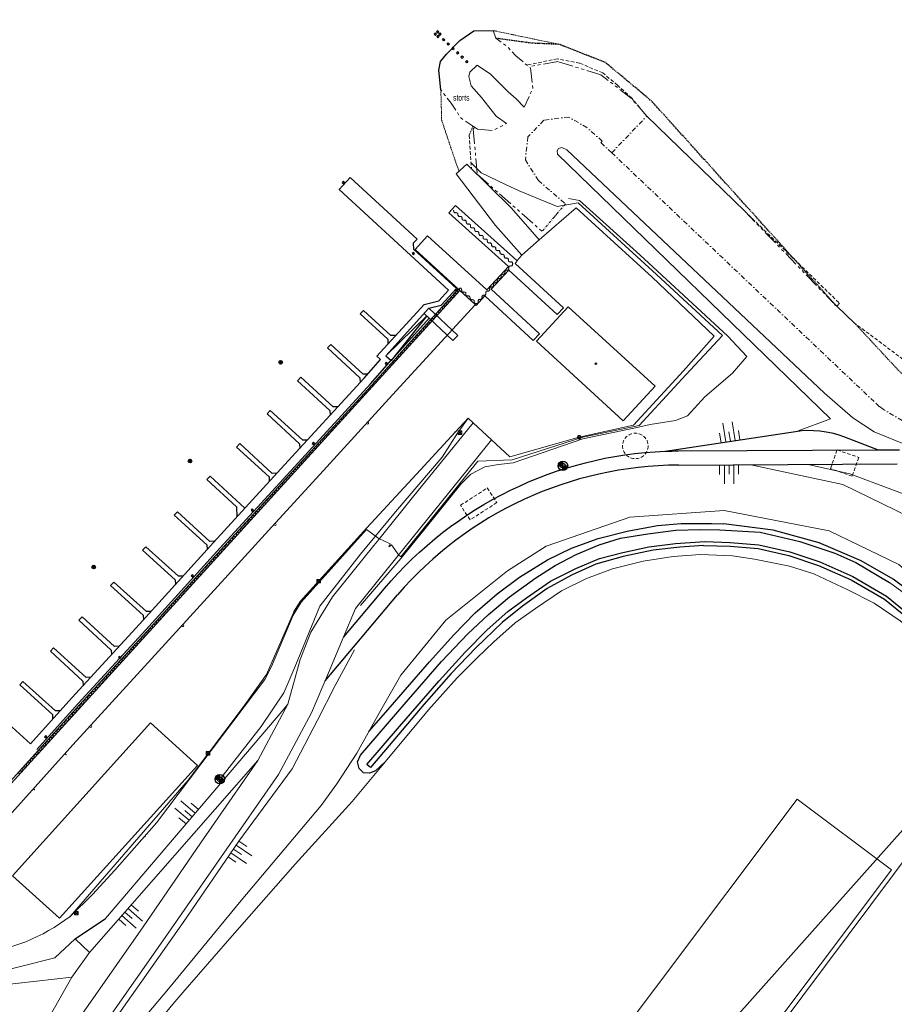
# Model space of a CAD drawing. Header units: metres. Extents: x 63969 to 66809, y 402115 to 403661.
# Tile 13 of 26: x 66405 to 66590, y 402264 to 402473. Entities that reach past the tile are written whole.
import ezdxf
from ezdxf.enums import TextEntityAlignment as Align

# ---------------------------------------------------------------- set-up
doc = ezdxf.new("R2010")
doc.units = ezdxf.units.M
for name, pattern in [('DASHDOT', [1, 0.5, -0.25, 0, -0.25]), ('HIDDEN', [0.375, 0.25, -0.125]), ('PHANTOM2', [1.25, 0.625, -0.125, 0.125, -0.125, 0.125, -0.125])]:
    doc.linetypes.add(name, pattern=pattern)
doc.layers.get('0').update_dxf_attribs({"linetype": 'CONTINUOUS'})
for name, color, linetype in [('0 @ 0.5', 7, 'CONTINUOUS'), ('0 @ 1', 7, 'CONTINUOUS'), ('BS-GLOOIING', 253, 'CONTINUOUS'), ('BS-INSTEEK-SLOOT-KPN', 253, 'CONTINUOUS'), ('BS-MEERPAAL', 253, 'CONTINUOUS'), ('BS-ONDERHOUDSSTROOK', 253, 'CONTINUOUS'), ('BS-OVERIG-KPN', 253, 'CONTINUOUS'), ('BS-SCHEIDINGSLIJN-TALUDBEKL', 253, 'CONTINUOUS'), ('BS-SCHEIDINGSLIJN-TALUDBEKLEDING', 253, 'CONTINUOUS'), ('BS-STEIGER (CONTOUR)', 253, 'CONTINUOUS'), ('BS-STORTSTEENLIJN', 255, 'CONTINUOUS'), ('BS-VLAKAFSLUITING', 253, 'CONTINUOUS'), ('BS-WATERLIJN-KPN', 253, 'CONTINUOUS'), ('BS-ZANDLIJN NVV', 198, 'HIDDEN')]:
    doc.layers.add(name, color=color, linetype=linetype)
for name, color, linetype, lineweight in [('BS-BEBOUWING', 253, 'CONTINUOUS', 0), ('BS-BREEKLIJN', 253, 'CONTINUOUS', 0), ('BS-BUNKER', 253, 'HIDDEN', 0), ('BS-DAMWAND', 253, 'CONTINUOUS', 0), ('BS-DIJKPAAL', 2, 'CONTINUOUS', 25), ('BS-HEK', 253, 'RASTER', 0), ('BS-KANT-KREUKELBERM', 35, 'PHANTOM2', 0), ('BS-KANT-VERHARDING', 253, 'CONTINUOUS', 0), ('BS-KRUINLIJN', 253, 'CONTINUOUS', 0), ('BS-KUNSTWERK-CONTOUR', 253, 'CONTINUOUS', 0), ('BS-LANTAARNPAAL-LICHTMAST', 253, 'CONTINUOUS', 0), ('BS-LANTAARNPAAL-WK', 253, 'CONTINUOUS', 0), ('BS-OVERIGE-LIJNEN', 253, 'CONTINUOUS', 0), ('BS-PERKOENRIJ-MET-BETONBAND', 213, 'DASHDOT', 0), ('BS-RASTER', 253, 'RASTER', 0), ('BS-SYMBOOL-TALUD', 253, 'CONTINUOUS', 0), ('BS-TEENLIJN', 253, 'CONTINUOUS', 0), ('BS-TEENSCHOT-GECONSTRUEERD', 11, 'HIDDEN', 13), ('BS-TUSSENBERM', 253, 'CONTINUOUS', 0), ('BS-VLAGGEMAST', 253, 'CONTINUOUS', 0), ('BS-ZANDLIJN', 2, 'HIDDEN', 20), ('TL-3.5mm Tekst', 3, 'CONTINUOUS', 35)]:
    doc.layers.add(name, color=color, linetype=linetype, lineweight=lineweight)
doc.layers.add('TO-Viewport', color=152, linetype='CONTINUOUS', plot=False)
doc.styles.add('StagCAD', font='StagCAD.ttf')
doc.linetypes.add('RASTER', pattern='A,3,-2,[200,RASTER,S=0.75,R=0,X=0,Y=0],-2,3', length=10)

# ---------------------------------------------------------------- blocks, each defined once
blk = doc.blocks.new('Meerpaal')
at = {"layer": 'BS-MEERPAAL'}
blk.add_lwpolyline([(0, 0), (0.35, 0), (0.35, 0.35), (0, 0.35)], close=True, dxfattribs=at)
blk = doc.blocks.new('9', base_point=(65176.576, 407433.069637))
at = {"layer": 'BS-LANTAARNPAAL-WK'}
blk.add_lwpolyline([(65176.326, 407432.819637), (65176.826, 407432.819637), (65176.826, 407433.319637), (65176.326, 407433.319637)], close=True, dxfattribs=at)
for points in [[(65176.326, 407432.819637), (65176.826, 407433.319637)], [(65176.826, 407432.819637), (65176.326, 407433.319637)]]:
    blk.add_lwpolyline(points, dxfattribs=at)
blk = doc.blocks.new('4meerpalen')
at = {"layer": 'BS-SCHEIDINGSLIJN-TALUDBEKL', "xscale": -1, "rotation": 359.9999999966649}
for p in [(0.35, 1), (0.35, 0.3), (1.05, 1), (1.05, 0.3)]:
    blk.add_blockref('Meerpaal', p, dxfattribs=at)
blk = doc.blocks.new('Meerpalen')
at = {"layer": 'BS-MEERPAAL'}
for p in [(-7.1, -0.17), (-1.7, -0.17), (-0.35, -0.17)]:
    blk.add_blockref('Meerpaal', p, dxfattribs=at)
at = {"layer": 'BS-MEERPAAL', "xscale": -1}
for p, rotation in [((-5.4, -0.17), 359.9999999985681), ((-4.05, -0.17), 359.9999999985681), ((-2.7, -0.17), 359.9999999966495)]:
    blk.add_blockref('Meerpaal', p, dxfattribs=dict(at, rotation=rotation))
at = {"layer": 'BS-MEERPAAL', "rotation": 90.00000000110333}
blk.add_blockref('4meerpalen', (2.35, -0.52), dxfattribs=at)
blk = doc.blocks.new('Larssen 602')
at = {"layer": 'BS-DAMWAND'}
blk.add_lwpolyline([(0.14, -0.31), (0.14, -0.3, -0.685109), (0.14, -0.3), (0.15, -0.31, 0.67911), (0.16, -0.31), (0.16, -0.29, 0.384342), (0.15, -0.28), (0.13, -0.28, -0.179283), (0.12, -0.27), (0, -0.15, -0.187597), (-0.01, -0.12), (-0.01, 0.12, -0.187597), (0, 0.15), (0.12, 0.27, -0.179283), (0.13, 0.28), (0.15, 0.28, 0.384342), (0.16, 0.29), (0.16, 0.31, 0.67911), (0.15, 0.31), (0.14, 0.3, -0.685109), (0.14, 0.3), (0.14, 0.31, -0.414219), (0.15, 0.32), (0.16, 0.32, -0.400407), (0.17, 0.31), (0.17, 0.29, -0.393259), (0.16, 0.28), (0.13, 0.27, 0.179283), (0.12, 0.27), (0.01, 0.14, 0.187597), (0, 0.12), (0, -0.12, 0.187597), (0.01, -0.14), (0.12, -0.27, 0.179283), (0.13, -0.27), (0.16, -0.28, -0.393259), (0.17, -0.29), (0.17, -0.31, -0.400407), (0.16, -0.32), (0.15, -0.32, -0.414219)], format="xyb", close=True, dxfattribs=at)
for points in [[(0.19, 0.3), (0.11, 0.3)], [(0.15, 0.34), (0.15, 0.26)], [(0.19, -0.3), (0.11, -0.3)], [(0.15, -0.34), (0.15, -0.26)]]:
    blk.add_lwpolyline(points, dxfattribs=at)
blk = doc.blocks.new('Larssengesp')
at = {"layer": 'BS-DAMWAND'}
for p, q in [((-0.6, 0.01), (-0.61, 0.01)), ((-0.61, -0.01), (-0.6, 0)), ((-0.58, 0.02), (-0.58, 0)), ((-0.58, -0.01), (-0.57, 0.02)), ((-0.45, 0.15), (-0.57, 0.03)), ((-0.57, 0.03), (-0.44, 0.14)), ((-0.18, 0.16), (-0.42, 0.16)), ((-0.42, 0.15), (-0.18, 0.15)), ((-0.16, 0.14), (-0.03, 0.03)), ((-0.03, 0.03), (-0.15, 0.15)), ((-0.03, 0.02), (-0.02, -0.01)), ((-0.02, 0), (-0.02, 0.02)), ((0.01, 0.01), (0, 0.01)), ((0, 0), (0.01, -0.01)), ((-0.62, 0), (-0.62, -0.01)), ((-0.59, -0.01), (-0.61, -0.01)), ((-0.61, -0.02), (-0.59, -0.02)), ((0.01, -0.01), (-0.01, -0.01)), ((-0.01, -0.02), (0.01, -0.02)), ((0.02, -0.01), (0.02, 0))]:
    blk.add_line(p, q, dxfattribs=at)
for points in [[(-1.24, 0), (-1.16, 0)], [(-1.2, 0.04), (-1.2, -0.04)], [(-0.56, 0), (-0.64, 0)], [(-0.64, 0), (-0.56, 0)], [(-0.6, 0.04), (-0.6, -0.04)], [(-0.6, -0.04), (-0.6, 0.04)], [(0.04, 0), (-0.04, 0)], [(0, -0.04), (0, 0.04)]]:
    blk.add_lwpolyline(points, dxfattribs=at)
blk.add_lwpolyline([(-0.59, -0.01), (-0.6, -0.01, -0.685109), (-0.6, 0), (-0.59, 0.01, 0.67911), (-0.59, 0.01), (-0.61, 0.01, 0.384342), (-0.62, 0), (-0.62, -0.02, -0.179283), (-0.63, -0.03), (-0.75, -0.15, -0.187597), (-0.78, -0.15), (-1.02, -0.15, -0.187597), (-1.05, -0.15), (-1.17, -0.03, -0.179283), (-1.18, -0.02), (-1.18, 0, 0.384342), (-1.19, 0.01), (-1.21, 0.01, 0.67911), (-1.21, 0.01), (-1.2, 0, -0.685109), (-1.2, -0.01), (-1.21, -0.01, -0.414219), (-1.22, 0), (-1.22, 0.01, -0.400407), (-1.21, 0.02), (-1.19, 0.02, -0.393259), (-1.18, 0.01), (-1.17, -0.02, 0.179283), (-1.17, -0.03), (-1.04, -0.14, 0.187597), (-1.02, -0.15), (-0.78, -0.15, 0.187597), (-0.76, -0.14), (-0.63, -0.03, 0.179283), (-0.63, -0.02), (-0.62, 0.01, -0.393259), (-0.61, 0.02), (-0.59, 0.02, -0.400407), (-0.58, 0.01), (-0.58, 0, -0.414219)], format="xyb", close=True, dxfattribs=at)
for centre, radius, start, end in [((-0.61, 0), 0.01, 89.9989, 180), ((-0.6, 0.01), 0.0025, 312.3386, 90.0002), ((-0.56, 0.01), 0.025, 132.5, 173.1567), ((-0.56, 0.01), 0.015, 132.5, 173.1567), ((-0.42, 0.12), 0.036, 90, 132.5), ((-0.42, 0.12), 0.03, 90, 132.5), ((-0.18, 0.12), 0.036, 47.5, 90), ((-0.18, 0.12), 0.03, 47.5, 90), ((-0.04, 0.01), 0.025, 6.8433, 47.5), ((-0.04, 0.01), 0.015, 6.8433, 47.5), ((0, 0.01), 0.0025, 89.9998, 227.6614), ((0.01, 0), 0.01, 0, 90.0011), ((-0.61, -0.01), 0.01, 180, 267.286), ((-0.61, -0.01), 0.0025, 132.3379, 269.0612), ((-0.59, 0), 0.008, 269.0612, 353.1567), ((-0.59, -0.01), 0.01, 267.286, 353.1567), ((-0.01, 0), 0.008, 186.8433, 270.9388), ((-0.01, -0.01), 0.01, 186.8433, 272.714), ((0.01, -0.01), 0.0025, 270.9388, 47.6621), ((0.01, -0.01), 0.01, 272.714, 0)]:
    blk.add_arc(centre, radius, start, end, dxfattribs=at)
blk = doc.blocks.new('bolderrond0.203')
at = {"layer": 'BS-KUNSTWERK-CONTOUR'}
blk.add_circle((0, 0), 0.203, dxfattribs=at)
blk = doc.blocks.new('S03')
at = {"color": 0}
for p, q in [((-2.01, 0), (-2.01, -2.01)), ((-1, 0), (-1, -4.01)), ((0, 0), (0, -2.01)), ((1, 0), (1, -4.01)), ((2.01, 0), (2.01, -2.01))]:
    blk.add_line(p, q, dxfattribs=at)
blk = doc.blocks.new('Meerpaal rond')
at = {"layer": 'BS-MEERPAAL'}
for p, q in [((0.45, 0), (-0.45, 0)), ((0, 0.45), (0, -0.45))]:
    blk.add_line(p, q, dxfattribs=at)
blk.add_circle((0, 0), 0.38, dxfattribs=at)
blk = doc.blocks.new('vlaggemast')
at = {"layer": 'BS-VLAGGEMAST'}
blk.add_circle((0, 0), 0.06, dxfattribs=at)
blk = doc.blocks.new('Dijkpaal')
at = {"layer": 'BS-DIJKPAAL'}
h = blk.add_hatch(color=256, dxfattribs=at)
h.paths.add_polyline_path([(0, 0), (0, 1, 0.414214), (-1, 0)])
h.paths.add_polyline_path([(1, 0), (0, 0), (0, -1, 0.414214)])
for p, q in [((-1, 0), (1, 0)), ((0, -1), (0, 1))]:
    blk.add_line(p, q, dxfattribs=at)
blk.add_circle((0, 0), 1, dxfattribs=at)
blk = doc.blocks.new('*U54')
at = {"layer": '0 @ 0.5', "xscale": 0.5, "yscale": 0.5, "zscale": 0.5}
blk.add_blockref('Dijkpaal', (66447.346, 402312.084), dxfattribs=at)
at = {"layer": '0 @ 1'}
blk.add_blockref('Dijkpaal', (66447.346, 402312.084), dxfattribs=at)
blk = doc.blocks.new('*U55')
at = {"layer": '0 @ 0.5', "xscale": 0.5, "yscale": 0.5, "zscale": 0.5}
blk.add_blockref('Dijkpaal', (66520.007, 402378.44), dxfattribs=at)
at = {"layer": '0 @ 1'}
blk.add_blockref('Dijkpaal', (66520.007, 402378.44), dxfattribs=at)

msp = doc.modelspace()

# ---------------------------------------------------------------- linework, layer by layer
at = {"layer": 'BS-BEBOUWING'}
msp.add_lwpolyline([(66413.4, 402282.67), (66442.64, 402315.02), (66432.67, 402324.03), (66403.43, 402291.67)], close=True, dxfattribs=at)
msp.add_lwpolyline([(66569.63, 402307.89), (66509.61, 402227.98), (66529.57, 402213.01), (66589.58, 402292.9), (66569.63, 402307.89)], dxfattribs=at)
at = {"layer": 'BS-BREEKLIJN', "flags": 128}
msp.add_lwpolyline([(66501.02, 402387.55), (66504.89, 402383.95)], dxfattribs=at)
at = {"layer": 'BS-BUNKER', "ltscale": 3}
for points in [[(66576.67, 402377.84), (66578.05, 402381.8), (66582.63, 402380.21), (66581.25, 402376.24)], [(66500.33, 402366.98), (66498.32, 402370.09), (66503.99, 402373.75), (66506, 402370.65)]]:
    msp.add_lwpolyline(points, close=True, dxfattribs=at)
msp.add_circle((66535.33, 402382.64), 2.7, dxfattribs=at)
at = {"layer": 'BS-DAMWAND'}
for p, q in [((66485.9, 402402.67), (66497.85, 402415.86)), ((66482.5, 402401.74), (66491.62, 402411.81)), ((66483.61, 402400.73), (66491.7, 402409.67))]:
    msp.add_line(p, q, dxfattribs=at)
at = {"layer": 'BS-DAMWAND', "flags": 128}
msp.add_lwpolyline([(66400.59, 402309.08), (66404.21, 402313.01), (66417.66, 402327.84), (66431.97, 402343.46), (66447.65, 402360.75), (66462.66, 402377.13), (66479.55, 402395.54), (66485.9, 402402.67)], dxfattribs=at)
at = {"layer": 'BS-GLOOIING'}
msp.add_lwpolyline([(66541.67, 402381.53), (66569.27, 402385.73, -0.13023), (66579.45, 402384.63), (66586.76, 402381.82)], format="xyb", dxfattribs=at)
at = {"layer": 'BS-HEK', "flags": 128}
for points in [[(66485.23, 402359.52), (66485.5, 402359.3), (66485.71, 402359.17), (66501.98, 402379.45), (66509.22, 402379.68), (66524.2, 402384.52), (66536.13, 402386.97), (66546.06, 402397.67), (66553.76, 402406.03), (66539.81, 402418.93), (66523.24, 402434.14), (66518.75, 402433.31), (66510.71, 402436.64), (66507.84, 402438.01)], [(66415.64, 402283.05), (66420.41, 402287.68), (66425.1, 402292.82), (66433.92, 402302.84), (66447.93, 402321.33), (66456.88, 402333.21), (66458.3, 402335.93), (66462.91, 402346.85), (66464.6, 402349.54), (66478.43, 402364.98), (66480.79, 402363.2), (66481, 402363.03)]]:
    msp.add_lwpolyline(points, dxfattribs=at)
at = {"layer": 'BS-INSTEEK-SLOOT-KPN'}
for points in [[(66482.41, 402315.82, 0), (66480.28, 402313.85, 0), (66479.04, 402313.35, 0), (66477.79, 402313.42, 0), (66476.87, 402314.37, 0), (66476.51, 402315.77, 0), (66477.16, 402317.16, 0), (66486.4, 402327.9, 0), (66494.28, 402337, 0), (66499.89, 402342.84, 0), (66504.21, 402346.95, 0), (66508.66, 402350.73, 0), (66514.29, 402354.71, 0), (66518.36, 402357.36, 0), (66522.83, 402359.64, 0), (66527.64, 402361.68, 0), (66532.17, 402363.1, 0), (66537.99, 402364.04, 0), (66543.92, 402364.79, 0), (66549.06, 402364.99, 0), (66553.2, 402364.88, 0)], [(66553.2, 402364.88, 0), (66561.75, 402364.37, 0), (66570.19, 402362.44, 0), (66577.55, 402359.96, 0), (66582.01, 402357.96, 0), (66589.16, 402353.71, 0)]]:
    msp.add_polyline3d(points, dxfattribs=at)
at = {"layer": 'BS-KANT-KREUKELBERM', "ltscale": 5}
msp.add_line((66501.9, 402440.1, -0.64), (66515.61, 402428.06, 1.2), dxfattribs=at)
at = {"layer": 'BS-KANT-KREUKELBERM', "ltscale": 5, "flags": 128}
for points in [[(66505.24, 402470.57), (66505.79, 402468.93), (66508.1, 402467.27), (66509.98, 402465.27), (66513.1, 402462.66)], [(66513.1, 402462.66), (66513.61, 402458.32), (66511.8, 402454.39)], [(66501.93, 402449.68), (66498.35, 402452.09), (66496.36, 402455.22), (66494.15, 402458)], [(66501.93, 402449.68), (66505.24, 402449.39), (66508.04, 402450.93)]]:
    msp.add_lwpolyline(points, dxfattribs=at)
at = {"layer": 'BS-KANT-KREUKELBERM', "ltscale": 5}
for points in [[(66537.76, 402452.46), (66534.51, 402456.2), (66528.05, 402461.2), (66518.95, 402464), (66512.78, 402462.93)], [(66501.24, 402450.14), (66500.99, 402449.7), (66501.9, 402440.1)], [(66558.49, 402432.34), (66577.98, 402412.2)]]:
    msp.add_lwpolyline(points, dxfattribs=at)
at = {"layer": 'BS-KANT-VERHARDING'}
for p, q in [((66481, 402363.03), (66483.41, 402361.92)), ((66483.11, 402361.27), (66483.41, 402361.92)), ((66483.11, 402361.27), (66483.69, 402361.69)), ((66485.23, 402359.52), (66483.69, 402361.69)), ((66529.53, 402210.99), (66610.22, 402319.04))]:
    msp.add_line(p, q, dxfattribs=at)
for points in [[(66505.74, 402429.34), (66497.36, 402440.22), (66499.67, 402442.31), (66509.13, 402432.98)], [(66415.64, 402283.05), (66440.61, 402311.87), (66452.31, 402327.32), (66457.25, 402334.29), (66463.08, 402347.67), (66464.38, 402349.74), (66478.44, 402365.32), (66489.87, 402377.62), (66497.15, 402385.58), (66499.93, 402388.53)]]:
    msp.add_lwpolyline(points, dxfattribs=at)
at = {"layer": 'BS-KANT-VERHARDING', "flags": 128}
for points in [[(66424.19, 402262.06), (66434.78, 402277.21), (66447.7, 402295.76), (66459.79, 402313.12), (66466.78, 402326.12), (66470.39, 402334.65), (66473.49, 402342.03), (66476.09, 402348.21), (66484.81, 402359.08), (66492.77, 402368.99), (66501.14, 402379.27), (66504.89, 402383.95), (66508.78, 402380.31), (66523.44, 402384.48), (66534.93, 402387.07), (66545.5, 402398.51), (66552.02, 402405.88), (66538.93, 402418.37), (66522.8, 402433.03), (66514.99, 402426.3)], [(66505.74, 402429.34), (66511.31, 402423.03), (66514.99, 402426.3), (66509.13, 402432.98)], [(66511.31, 402423.03), (66510.29, 402421.93), (66510.25, 402421.89)], [(66397.69, 402298.85), (66416.2, 402319.34), (66432.85, 402337.57), (66448.39, 402354.59), (66458.37, 402365.53), (66468.52, 402376.63), (66483.93, 402393.47), (66501.4, 402412.52), (66501.44, 402412.56)], [(66521.08, 402412.12), (66514.41, 402404.8), (66532.78, 402387.95), (66539.51, 402395.31), (66521.12, 402412.11)], [(66409.64, 402250.32), (66419.94, 402264.87), (66431.12, 402280.84), (66443.23, 402298.59), (66455.36, 402316.09), (66461.73, 402328.01), (66464.37, 402337.47), (66466.6, 402343.22), (66471.18, 402350.72), (66479.99, 402361.6), (66481, 402362.87), (66488.45, 402372.05), (66496.74, 402382.31), (66501.02, 402387.55), (66499.93, 402388.53)]]:
    msp.add_lwpolyline(points, dxfattribs=at)
msp.add_lwpolyline([(66503.48, 402414.4), (66513.7, 402404.95), (66515.03, 402406.37), (66504.83, 402415.8), (66504.83, 402415.82), (66508.52, 402419.84), (66518.8, 402410.44), (66520.13, 402411.88), (66509.9, 402421.26), (66510.28, 402421.86), (66510.25, 402421.89), (66497.26, 402433.57), (66495.84, 402431.99), (66508.48, 402420.64), (66503.86, 402415.66), (66491.34, 402427.15), (66488.7, 402424.26), (66501.44, 402412.56), (66501.63, 402412.38)], close=True, dxfattribs=at)
at = {"layer": 'BS-KANT-VERHARDING'}
msp.add_lwpolyline([(66526.75, 402400.05), (66526.97, 402399.85), (66527.18, 402400.07), (66526.95, 402400.27)], close=True, dxfattribs=at)
for p in [(66497.15, 402385.58), (66489.87, 402377.62), (66464.38, 402349.74), (66463.08, 402347.67), (66457.25, 402334.29), (66452.31, 402327.32), (66440.61, 402311.87), (66431.51, 402299.93), (66415.64, 402283.05), (66415.64, 402283.05)]:
    msp.add_point(p, dxfattribs=at)
at = {"layer": 'BS-KRUINLIJN', "flags": 128}
for points in [[(66508.04, 402450.93), (66505.85, 402452.47), (66502.74, 402456.41), (66500.6, 402458.88), (66500.08, 402460.87), (66500.26, 402461.73), (66501.87, 402463.24), (66504.63, 402461.35), (66508.39, 402457.59), (66510.12, 402456.15), (66511.8, 402454.39)], [(66639.33, 402312.13), (66624.15, 402336.79), (66613.92, 402351.24), (66604.44, 402360.15), (66595.94, 402366.35), (66579.26, 402374.47), (66559.79, 402378.67)], [(66641.32, 402314.37), (66624.51, 402342.22), (66615.9, 402353.48), (66607.58, 402364.25), (66598.13, 402370.28), (66580.76, 402376.76), (66571.96, 402378.74)], [(66475.87, 402339.45), (66471.79, 402331.93), (66468.04, 402324.58), (66462.66, 402314.32), (66451.37, 402298.97), (66439.58, 402281.75), (66425.6, 402261.91), (66414.22, 402245.35), (66410.47, 402239.42), (66408.3, 402236.33), (66408.15, 402235.11), (66409.13, 402233.72), (66410.7, 402233.22)], [(66461.73, 402328.01), (66460.91, 402326.95), (66423.14, 402282.59)], [(66455.36, 402316.09), (66419.78, 402275.42), (66415.98, 402270.19)], [(66375.59, 402272.98), (66381.84, 402270.89), (66398.06, 402270.69), (66412.39, 402274.28), (66416.74, 402278.29)], [(66375.44, 402271.41), (66381.53, 402269.33), (66397.23, 402268.05), (66415.98, 402270.19), (66407.73, 402255.57), (66382.3, 402215.84)]]:
    msp.add_lwpolyline(points, dxfattribs=at)
at = {"layer": 'BS-KUNSTWERK-CONTOUR'}
for p, q in [((66497.75, 402406.03), (66491.62, 402411.81)), ((66491.7, 402409.67), (66496.72, 402404.93)), ((66496.72, 402404.93), (66497.75, 402406.03))]:
    msp.add_line(p, q, dxfattribs=at)
at = {"layer": 'BS-LANTAARNPAAL-LICHTMAST'}
msp.add_polyline3d([(66523.33, 402384.13, 0), (66523.23, 402384.18, 0), (66523.14, 402384.27, 0), (66523.09, 402384.37, 0), (66523.07, 402384.46, 0), (66523.07, 402384.51, 0), (66523.09, 402384.6, 0), (66523.14, 402384.69, 0), (66523.23, 402384.79, 0), (66523.33, 402384.84, 0), (66523.42, 402384.86, 0), (66523.47, 402384.86, 0), (66523.56, 402384.84, 0), (66523.65, 402384.79, 0), (66523.75, 402384.69, 0), (66523.8, 402384.6, 0), (66523.82, 402384.51, 0), (66523.82, 402384.46, 0), (66523.8, 402384.37, 0), (66523.75, 402384.27, 0), (66523.65, 402384.18, 0), (66523.56, 402384.13, 0), (66523.47, 402384.11, 0), (66523.42, 402384.11, 0)], close=True, dxfattribs=at)
for points in [[(66523.7, 402384.74, 0), (66523.19, 402384.23, 0)], [(66523.19, 402384.74, 0), (66523.7, 402384.23, 0)]]:
    msp.add_polyline3d(points, dxfattribs=at)
at = {"layer": 'BS-ONDERHOUDSSTROOK'}
for p, q in [((66544.47, 402378.59), (66590.79, 402378.84)), ((66469.65, 402332.91), (66484.98, 402351.11)), ((66473.58, 402342.23), (66482.19, 402352.45))]:
    msp.add_line(p, q, dxfattribs=at)
for points in [[(66541.67, 402381.53, -0.008494), (66544.45, 402381.59), (66558.93, 402381.67), (66586.76, 402381.82)], [(66482.19, 402352.45, -0.210816), (66541.67, 402381.53, -0.210816)]]:
    msp.add_lwpolyline(points, format="xyb", dxfattribs=at)
msp.add_lwpolyline([(66586.76, 402381.82), (66591.24, 402381.84)], dxfattribs=at)
msp.add_arc((66544.88, 402299.6), 79, 90.3002, 139.3034, dxfattribs=at)
at = {"layer": 'BS-OVERIG-KPN'}
for points in [[(66478.89, 402322.19, 0), (66482.01, 402325.73, 0), (66491.78, 402336.93, 0), (66496.89, 402342.64, 0), (66501.41, 402347.32, 0), (66506.05, 402351.36, 0), (66510.77, 402354.88, 0), (66516.71, 402358.55, 0), (66521.79, 402361, 0), (66527.46, 402363.05, 0), (66533.63, 402364.61, 0), (66540.05, 402365.78, 0), (66545.04, 402366.21, 0), (66551.47, 402366.24, 0), (66553.99, 402366.16, 0)], [(66629.58, 402301.2, 0), (66622.48, 402313.07, 0), (66613.86, 402327.58, 0), (66607.96, 402336.5, 0), (66602.1, 402343.92, 0), (66596.36, 402349.64, 0), (66589.96, 402354.42, 0), (66583.15, 402358.3, 0), (66574.27, 402362.12, 0), (66564.55, 402364.81, 0), (66553.99, 402366.16, 0)]]:
    msp.add_polyline3d(points, dxfattribs=at)
at = {"layer": 'BS-OVERIGE-LIJNEN'}
msp.add_polyline3d([(66419.78, 402275.42, 0), (66416.74, 402278.29, 0)], dxfattribs=at)
at = {"layer": 'BS-PERKOENRIJ-MET-BETONBAND', "ltscale": 2}
for points in [[(66602.65, 402381.59, 0), (66587.83, 402390.4, 0), (66586.99, 402391, 0), (66585.9, 402392.02, 0), (66530.34, 402444.7, 0), (66528.06, 402446.83, 0), (66528.33, 402447.19, 0), (66525.09, 402450.02, 0), (66521.24, 402452.27, 0), (66515.95, 402451.58, 0), (66512.58, 402448.05, 0), (66512.04, 402443.24, 0), (66514.8, 402438.82, 0), (66520.55, 402433.88, 0)], [(66530.34, 402444.7, 0), (66537.76, 402452.46, 0)]]:
    msp.add_polyline3d(points, dxfattribs=at)
at = {"layer": 'BS-PERKOENRIJ-MET-BETONBAND'}
msp.add_polyline3d([(66520.55, 402433.88, 3.39), (66518.79, 402431.88, 2.64), (66518.4, 402431.41, 2.46), (66518.14, 402431.08, 2.35), (66515.61, 402428.06, 1.2)], dxfattribs=at)
at = {"layer": 'BS-RASTER', "flags": 128}
for points in [[(66500.49, 402442.65), (66502.71, 402440.46), (66507.84, 402438.01)], [(66593.36, 402344.02), (66591.4, 402345.6), (66585.89, 402349.35), (66580.32, 402352.21), (66573.12, 402355.55), (66567.97, 402357.21), (66560.55, 402358.67), (66555.94, 402359.36), (66549.12, 402359.63), (66543.33, 402359.21), (66537, 402358.26), (66530.5, 402356.62), (66525, 402354.56), (66519.7, 402351.94), (66514.16, 402348.25), (66509.89, 402345.22), (66505.4, 402341.2), (66501.86, 402337.76), (66497.63, 402333.53), (66491.51, 402326.79), (66482.41, 402315.82), (66475.34, 402307.41), (66463.32, 402294.09), (66449.44, 402278.4), (66439.52, 402266.92), (66437.39, 402264.45), (66435.23, 402261.82), (66433.53, 402259.56), (66432.4, 402257.88), (66422.44, 402245.45), (66415.31, 402235.66)], [(66589.16, 402353.71), (66594.08, 402350.17), (66596.32, 402347.93), (66600.93, 402343.02), (66605.08, 402337.9), (66609.56, 402331.9), (66614.17, 402324.56), (66621.77, 402312.4), (66629.11, 402300.67)]]:
    msp.add_lwpolyline(points, dxfattribs=at)
at = {"layer": 'BS-SCHEIDINGSLIJN-TALUDBEKLEDING'}
for p, q in [((66394.4, 402301.62), (66498.18, 402415.56)), ((66498.18, 402415.56), (66501.45, 402412.58))]:
    msp.add_line(p, q, dxfattribs=at)
at = {"layer": 'BS-STEIGER (CONTOUR)'}
for p, q in [((66472.63, 402436.91), (66474.95, 402439.44)), ((66474.95, 402439.44), (66489.1, 402426.44)), ((66489.1, 402426.44), (66488.31, 402425.58)), ((66488.31, 402425.58), (66488.36, 402424.31)), ((66488.36, 402424.31), (66497.46, 402415.95)), ((66497.46, 402415.95), (66494.25, 402412.45)), ((66480.56, 402401.65), (66490.59, 402412.59)), ((66491.62, 402411.81), (66494.25, 402412.45)), ((66491.7, 402409.67), (66490.59, 402410.67)), ((66479.26, 402395.81), (66483.8, 402400.91)), ((66482.5, 402401.74), (66483.61, 402400.73)), ((66462.37, 402377.4), (66479.26, 402395.81)), ((66447.35, 402361.02), (66462.37, 402377.4)), ((66431.68, 402343.73), (66447.35, 402361.02)), ((66417.37, 402328.11), (66431.68, 402343.73)), ((66408.57, 402318.4), (66417.37, 402328.11)), ((66407.23, 402319.61), (66399.8, 402326.35))]:
    msp.add_line(p, q, dxfattribs=at)
for points in [[(66490.59, 402412.59), (66493.72, 402413.35), (66495.8, 402415.61), (66472.63, 402436.91)], [(66484.57, 402406.03), (66483.59, 402405.99), (66477.75, 402411.34), (66477.07, 402410.6), (66482.91, 402405.24), (66482.95, 402404.25)], [(66482.5, 402401.74), (66491.15, 402410.17), (66483.61, 402400.73)], [(66478.69, 402397.86), (66477.7, 402397.82), (66470.82, 402404.12), (66470.15, 402403.38), (66477.02, 402397.08), (66477.06, 402396.09)], [(66472.34, 402390.93), (66471.35, 402390.89), (66464.47, 402397.19), (66463.8, 402396.45), (66470.67, 402390.15), (66470.71, 402389.16)], [(66465.9, 402383.9), (66464.91, 402383.86), (66458.03, 402390.16), (66457.36, 402389.42), (66464.23, 402383.12), (66464.27, 402382.13)], [(66459.45, 402376.87), (66458.46, 402376.83), (66451.58, 402383.13), (66450.91, 402382.39), (66457.78, 402376.08), (66457.82, 402375.1)], [(66452.67, 402369.48), (66445.28, 402376.25), (66444.61, 402375.51), (66450.89, 402369.75), (66450.98, 402367.63)], [(66446.25, 402362.47), (66445.26, 402362.43), (66438.39, 402368.73), (66437.71, 402367.99), (66444.58, 402361.69), (66444.63, 402360.7)], [(66439.56, 402355.1), (66438.57, 402355.05), (66431.66, 402361.31), (66430.99, 402360.57), (66437.9, 402354.31), (66437.94, 402353.32)], [(66432.78, 402347.62), (66431.79, 402347.57), (66424.87, 402353.83), (66424.2, 402353.09), (66431.11, 402346.83), (66431.16, 402345.84)], [(66426.03, 402340.23), (66425.04, 402340.18), (66418.16, 402346.48), (66417.48, 402345.74), (66424.36, 402339.44), (66424.4, 402338.45)], [(66420.02, 402333.67), (66419.03, 402333.63), (66412.15, 402339.92), (66411.47, 402339.18), (66418.35, 402332.88), (66418.39, 402331.89)], [(66413.55, 402326.59), (66412.57, 402326.54), (66405.65, 402332.8), (66404.98, 402332.06), (66411.89, 402325.8), (66411.94, 402324.81)]]:
    msp.add_lwpolyline(points, dxfattribs=at)
at = {"layer": 'BS-STEIGER (CONTOUR)', "flags": 128}
msp.add_lwpolyline([(66407.23, 402319.61), (66416.04, 402329.33), (66430.35, 402344.94), (66446.02, 402362.23), (66461.04, 402378.62), (66477.92, 402397.02), (66481.39, 402400.91), (66480.56, 402401.65)], dxfattribs=at)
at = {"layer": 'BS-STORTSTEENLIJN', "ltscale": 5, "flags": 128}
msp.add_lwpolyline([(66494.15, 402458), (66493.72, 402462.21), (66494.11, 402464), (66495.38, 402465.6), (66498.15, 402468.49), (66501.14, 402470.54), (66505.24, 402470.57)], dxfattribs=at)
at = {"layer": 'BS-TEENLIJN', "flags": 128}
for points in [[(66537.76, 402452.46), (66558.49, 402432.34)], [(66521.2, 402435.04), (66523.5, 402434.62), (66536.28, 402423.13), (66554.94, 402405.89), (66558.93, 402401.58), (66555.94, 402398.03), (66550.04, 402393.03), (66546.36, 402388.99), (66543.82, 402388.01), (66538.5, 402387.19), (66535.34, 402386.49), (66524.23, 402384.17), (66509.43, 402379.04), (66506.39, 402378.73), (66503.48, 402378.19), (66500.53, 402376.7), (66498.41, 402374.55), (66490.81, 402365.15), (66485.64, 402358.81), (66477.13, 402348.9)], [(66499.93, 402388.53), (66497.67, 402385.32), (66494.42, 402380.28), (66484.57, 402368.69), (66477.14, 402359.71), (66468.5, 402348.7), (66463.22, 402335.81), (66460.93, 402330.39), (66456.13, 402323.22), (66447.53, 402312.3)], [(66516.48, 402361.43), (66534.16, 402367.57), (66554.15, 402368.99), (66576.36, 402364.67), (66591.11, 402357.57), (66603.56, 402346.78), (66614.35, 402332.43), (66631.82, 402303.71)], [(66410.7, 402233.22), (66410.37, 402234.04), (66409.73, 402235.24), (66410.72, 402236.83), (66419.91, 402248.02), (66436.49, 402267.71), (66451.88, 402286.43), (66468.82, 402306.54), (66472.15, 402311.09), (66476.36, 402317.63), (66481.13, 402326.21), (66485.71, 402334.15), (66495.2, 402345.78), (66508.25, 402356.22), (66516.48, 402361.43)]]:
    msp.add_lwpolyline(points, dxfattribs=at)
at = {"layer": 'BS-TEENLIJN'}
for points in [[(66537.76, 402452.46, 0), (66558.49, 402432.34, 0)], [(66577.98, 402412.2, 0), (66581.76, 402408.65, 0)]]:
    msp.add_polyline3d(points, dxfattribs=at)
msp.add_arc((66391.15, 402315.25), 40.46, 246.3306, 307.2561, dxfattribs=at)
at = {"layer": 'BS-TEENSCHOT-GECONSTRUEERD', "ltscale": 3}
for p, q in [((66518.82, 402464.57), (66512.35, 402463.29)), ((66523.53, 402463.67), (66518.82, 402464.57)), ((66528.43, 402461.63), (66523.53, 402463.67)), ((66500.14, 402448.41), (66500.63, 402441.36)), ((66558.49, 402432.34), (66578.58, 402412.84)), ((66578.58, 402412.84), (66577.98, 402412.2)), ((66593.83, 402399.63), (66581.76, 402408.65))]:
    msp.add_line(p, q, dxfattribs=at)
at = {"layer": 'BS-TEENSCHOT-GECONSTRUEERD'}
msp.add_line((66500.95, 402450.34), (66500.14, 402448.41), dxfattribs=at)
at = {"layer": 'BS-TEENSCHOT-GECONSTRUEERD', "ltscale": 3}
msp.add_lwpolyline([(66537.76, 402452.46), (66534.56, 402456.28), (66531.54, 402458.99), (66528.43, 402461.63)], dxfattribs=at)
at = {"layer": 'BS-TUSSENBERM', "flags": 128}
msp.add_lwpolyline([(66569.82, 402385.81), (66576.65, 402388.4), (66518.87, 402444.41), (66518.75, 402445.09), (66519.08, 402445.64), (66519.79, 402445.8), (66520.8, 402445.29), (66575.4, 402393.84), (66581.38, 402388.62), (66585.9, 402385.61), (66601.04, 402379.52)], dxfattribs=at)
at = {"layer": 'BS-VLAKAFSLUITING'}
msp.add_polyline3d([(66416.74, 402278.29, 0), (66423.14, 402282.59, 0)], dxfattribs=at)
at = {"layer": 'BS-WATERLIJN-KPN'}
for points in [[(66478.87, 402314.85, 0), (66478.44, 402315.19, 0), (66485.41, 402323.24, 0), (66493.82, 402332.9, 0), (66499.3, 402339, 0), (66503.95, 402343.72, 0), (66508.35, 402347.61, 0), (66512.26, 402350.49, 0), (66517.35, 402353.99, 0), (66522.72, 402356.72, 0), (66527.71, 402358.83, 0), (66532.67, 402360.08, 0), (66538.17, 402361.26, 0), (66543.85, 402361.98, 0), (66550.06, 402362.41, 0)], [(66549.75, 402361.54, 0), (66544.75, 402361.22, 0), (66539.1, 402360.61, 0), (66532.79, 402359.22, 0), (66526.99, 402357.6, 0), (66521.85, 402355.31, 0), (66516.66, 402352.46, 0), (66511.41, 402348.72, 0), (66507.1, 402345.3, 0), (66501.53, 402339.9, 0), (66496.36, 402334.49, 0), (66490.53, 402327.93, 0), (66485.19, 402321.55, 0), (66479.22, 402314.57, 0), (66478.87, 402314.85, 0)], [(66549.75, 402361.54, 0), (66555.4, 402361.43, 0), (66561.37, 402360.95, 0), (66567.83, 402359.45, 0), (66574.13, 402357.36, 0), (66581.07, 402354.28, 0), (66588.1, 402350.18, 0), (66592.95, 402346.25, 0), (66598.08, 402341.27, 0), (66603.8, 402334.16, 0), (66609.77, 402325.19, 0), (66620.86, 402306.98, 0), (66626.5, 402297.74, 0)], [(66550.06, 402362.41, 0), (66555.45, 402362.21, 0), (66561.49, 402361.72, 0), (66568.04, 402360.2, 0), (66574.42, 402358.09, 0), (66581.42, 402354.98, 0), (66588.54, 402350.82, 0), (66593.46, 402346.83, 0), (66598.66, 402341.8, 0), (66604.43, 402334.62, 0), (66610.43, 402325.61, 0), (66627.03, 402298.34, 0)]]:
    msp.add_polyline3d(points, dxfattribs=at)
at = {"layer": 'BS-ZANDLIJN'}
for points in [[(66577.98, 402412.2, 0), (66538.79, 402455.63, 0), (66529, 402463.8, 0), (66519.21, 402467.65, 0), (66505.24, 402470.57, 0)], [(66494.15, 402458, 0), (66494.32, 402451.6, 0), (66497.09, 402443.33, 0), (66498.01, 402440.75, 0)], [(66581.76, 402408.65, 0), (66591.01, 402398.69, 0), (66592.47, 402397.29, 0), (66604.44, 402389.15, 0)]]:
    msp.add_polyline3d(points, dxfattribs=at)
at = {"layer": 'BS-ZANDLIJN NVV', "flags": 128}
msp.add_lwpolyline([(66577.98, 402412.2), (66538.79, 402455.63), (66529, 402463.8), (66519.21, 402467.65), (66513.35, 402467.9), (66505.79, 402468.93)], dxfattribs=at)
at = {"layer": 'TO-Viewport'}
msp.add_lwpolyline([(66488.99, 402185.9), (66719.78, 402444.79), (66209.3, 402899.86), (66053.35, 402883.07), (66018.76, 402844.27), (66064.14, 402564.64)], close=True, dxfattribs=at)

# ---------------------------------------------------------------- block references
at = {"rotation": 317.4121688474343}
for p in [(66473.27, 402438.42), (66488.1, 402423.36)]:
    msp.add_blockref('Meerpaal', p, dxfattribs=at)
for name in ['*U55', '*U54']:
    msp.add_blockref(name, (0, 0))
at = {"layer": 'BS-DAMWAND'}
for name, p, rotation in [('Larssengesp', (66497.75, 402431.62), 318.0641886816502), ('Larssengesp', (66498.64, 402430.82), 318.0641886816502), ('Larssengesp', (66499.54, 402430.02), 318.0641886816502), ('Larssengesp', (66500.43, 402429.22), 318.0641886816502), ('Larssengesp', (66501.32, 402428.41), 318.0641886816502), ('Larssengesp', (66502.21, 402427.61), 318.0641886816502), ('Larssengesp', (66503.11, 402426.81), 318.0641886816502), ('Larssengesp', (66504, 402426.01), 318.0641886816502), ('Larssengesp', (66504.89, 402425.21), 318.0641886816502), ('Larssengesp', (66505.78, 402424.4), 318.0641886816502), ('Larssengesp', (66506.68, 402423.6), 318.0641886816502), ('Larssengesp', (66507.57, 402422.8), 318.0641886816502), ('Larssengesp', (66508.46, 402422), 318.0641886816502), ('Larssengesp', (66509.36, 402421.2), 318.0641886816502), ('Larssengesp', (66508.13, 402419.86), 47.56686641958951), ('Larssengesp', (66508.94, 402420.74), 47.56686641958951), ('Larssengesp', (66505.7, 402417.2), 47.56686641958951), ('Larssengesp', (66506.51, 402418.08), 47.56686641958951), ('Larssengesp', (66507.32, 402418.97), 47.56686641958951), ('Larssengesp', (66497.32, 402414.94), 47.828348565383), ('Larssengesp', (66498.13, 402415.83), 47.828348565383), ('Larssengesp', (66504.08, 402415.43), 47.56686641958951), ('Larssengesp', (66504.89, 402416.31), 47.56686641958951), ('Larssengesp', (66495.71, 402413.16), 47.828348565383), ('Larssengesp', (66496.52, 402414.05), 47.828348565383), ('Larssen 602', (66501.09, 402413.49), 227.4121746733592), ('Larssen 602', (66501.33, 402412.86), 47.45828426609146), ('Larssengesp', (66502.46, 402413.66), 47.56686641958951), ('Larssengesp', (66503.27, 402414.54), 47.56686641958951), ('Larssengesp', (66494.1, 402411.38), 47.828348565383), ('Larssengesp', (66494.91, 402412.27), 47.828348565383), ('Larssengesp', (66491.68, 402408.72), 47.828348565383), ('Larssengesp', (66492.49, 402409.6), 47.828348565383), ('Larssengesp', (66493.29, 402410.49), 47.828348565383), ('Larssengesp', (66490.07, 402406.94), 47.828348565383), ('Larssengesp', (66490.88, 402407.83), 47.828348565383), ('Larssengesp', (66488.46, 402405.16), 47.828348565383), ('Larssengesp', (66489.27, 402406.05), 47.828348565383), ('Larssengesp', (66486.85, 402403.38), 47.828348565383), ('Larssengesp', (66487.66, 402404.27), 47.828348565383)]:
    msp.add_blockref(name, p, dxfattribs=dict(at, rotation=rotation))
at = {"layer": 'BS-DAMWAND', "xscale": -1}
for name, p, rotation in [('Larssen 602', (66509.25, 402420.86), 317.5668664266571), ('Larssengesp', (66499, 402415.21), 137.4121746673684), ('Larssengesp', (66499.88, 402414.39), 137.4121746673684), ('Larssengesp', (66500.77, 402413.58), 137.4121746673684), ('Larssen 602', (66485.73, 402402.37), 137.6492220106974), ('Larssengesp', (66484.83, 402401.16), 227.649222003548), ('Larssengesp', (66485.64, 402402.05), 227.649222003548), ('Larssengesp', (66482.41, 402398.5), 227.6492219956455), ('Larssengesp', (66483.21, 402399.39), 227.6492219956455), ('Larssengesp', (66484.02, 402400.27), 227.649222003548), ('Larssengesp', (66480.79, 402396.73), 227.6492219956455), ('Larssengesp', (66481.6, 402397.61), 227.6492219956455), ('Larssengesp', (66479.17, 402394.95), 227.6492219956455), ('Larssengesp', (66479.98, 402395.84), 227.6492219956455), ('Larssengesp', (66476.75, 402392.29), 227.6492220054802), ('Larssengesp', (66477.56, 402393.18), 227.6492220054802), ('Larssengesp', (66478.36, 402394.07), 227.6492219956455), ('Larssengesp', (66475.13, 402390.52), 227.6492220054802), ('Larssengesp', (66475.94, 402391.4), 227.6492220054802), ('Larssengesp', (66472.7, 402387.86), 227.6492220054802), ('Larssengesp', (66473.51, 402388.74), 227.6492220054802), ('Larssengesp', (66474.32, 402389.63), 227.6492220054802), ('Larssengesp', (66471.09, 402386.08), 227.6492220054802), ('Larssengesp', (66471.9, 402386.97), 227.6492220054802), ('Larssengesp', (66469.47, 402384.31), 227.6492220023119), ('Larssengesp', (66470.28, 402385.2), 227.6492220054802), ('Larssengesp', (66467.05, 402381.65), 227.6492220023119), ('Larssengesp', (66467.85, 402382.54), 227.6492220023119), ('Larssengesp', (66468.66, 402383.42), 227.6492220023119), ('Larssengesp', (66465.43, 402379.88), 227.6492220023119), ('Larssengesp', (66466.24, 402380.76), 227.6492220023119), ('Larssengesp', (66463.81, 402378.1), 227.6492220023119), ('Larssengesp', (66464.62, 402378.99), 227.6492220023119), ('Larssengesp', (66461.39, 402375.44), 227.6492220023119), ('Larssengesp', (66462.2, 402376.33), 227.6492220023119), ('Larssengesp', (66463, 402377.22), 227.6492220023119), ('Larssengesp', (66459.77, 402373.67), 227.6492220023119), ('Larssengesp', (66460.58, 402374.55), 227.6492220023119), ('Larssengesp', (66458.15, 402371.89), 227.6492220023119), ('Larssengesp', (66458.96, 402372.78), 227.6492220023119), ('Larssengesp', (66455.73, 402369.23), 227.6492220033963), ('Larssengesp', (66456.54, 402370.12), 227.6492220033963), ('Larssengesp', (66457.35, 402371.01), 227.6492220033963), ('Larssengesp', (66454.11, 402367.46), 227.6492220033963), ('Larssengesp', (66454.92, 402368.35), 227.6492220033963), ('Larssengesp', (66452.49, 402365.69), 227.6492220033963), ('Larssengesp', (66453.3, 402366.57), 227.6492220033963), ('Larssengesp', (66450.07, 402363.03), 227.6492220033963), ('Larssengesp', (66450.88, 402363.91), 227.6492220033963), ('Larssengesp', (66451.69, 402364.8), 227.6492220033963), ('Larssengesp', (66448.45, 402361.25), 227.6492220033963), ('Larssengesp', (66449.26, 402362.14), 227.6492220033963), ('Larssengesp', (66446.84, 402359.48), 227.6492220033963), ('Larssengesp', (66447.64, 402360.37), 227.6492220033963), ('Larssengesp', (66444.41, 402356.82), 227.6492220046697), ('Larssengesp', (66445.22, 402357.7), 227.6492220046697), ('Larssengesp', (66446.03, 402358.59), 227.6492220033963), ('Larssengesp', (66442.79, 402355.04), 227.6492220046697), ('Larssengesp', (66443.6, 402355.93), 227.6492220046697), ('Larssengesp', (66440.37, 402352.38), 227.6492220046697), ('Larssengesp', (66441.18, 402353.27), 227.6492220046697), ('Larssengesp', (66441.99, 402354.16), 227.6492220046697), ('Larssengesp', (66438.75, 402350.61), 227.6492220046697), ('Larssengesp', (66439.56, 402351.5), 227.6492220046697), ('Larssengesp', (66437.14, 402348.84), 227.6492220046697), ('Larssengesp', (66437.94, 402349.72), 227.6492220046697), ('Larssengesp', (66434.71, 402346.18), 227.6492220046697), ('Larssengesp', (66435.52, 402347.06), 227.6492220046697), ('Larssengesp', (66436.33, 402347.95), 227.6492220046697), ('Larssengesp', (66433.09, 402344.4), 227.6492220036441), ('Larssengesp', (66433.9, 402345.29), 227.6492220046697), ('Larssengesp', (66431.48, 402342.63), 227.6492220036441), ('Larssengesp', (66432.28, 402343.52), 227.6492220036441), ('Larssengesp', (66429.05, 402339.97), 227.6492220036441), ('Larssengesp', (66429.86, 402340.85), 227.6492220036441), ('Larssengesp', (66430.67, 402341.74), 227.6492220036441), ('Larssengesp', (66427.43, 402338.19), 227.6492220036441), ('Larssengesp', (66428.24, 402339.08), 227.6492220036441), ('Larssengesp', (66425.82, 402336.42), 227.6492220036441), ('Larssengesp', (66426.63, 402337.31), 227.6492220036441), ('Larssengesp', (66423.39, 402333.76), 227.6492220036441), ('Larssengesp', (66424.2, 402334.65), 227.6492220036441), ('Larssengesp', (66425.01, 402335.53), 227.6492220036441), ('Larssengesp', (66421.78, 402331.99), 227.6492220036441), ('Larssengesp', (66422.58, 402332.87), 227.6492220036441), ('Larssengesp', (66420.16, 402330.21), 227.6492220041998), ('Larssengesp', (66420.97, 402331.1), 227.6492220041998), ('Larssengesp', (66417.73, 402327.55), 227.6492220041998), ('Larssengesp', (66418.54, 402328.44), 227.6492220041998), ('Larssengesp', (66419.35, 402329.33), 227.6492220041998), ('Larssengesp', (66416.12, 402325.78), 227.6492220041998), ('Larssengesp', (66416.93, 402326.67), 227.6492220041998), ('Larssengesp', (66414.5, 402324), 227.6492220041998), ('Larssengesp', (66415.31, 402324.89), 227.6492220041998), ('Larssengesp', (66412.07, 402321.34), 227.6492220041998), ('Larssengesp', (66412.88, 402322.23), 227.6492220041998), ('Larssengesp', (66413.69, 402323.12), 227.6492220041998), ('Larssengesp', (66410.46, 402319.57), 227.6492220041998), ('Larssengesp', (66411.27, 402320.46), 227.6492220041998), ('Larssengesp', (66408.84, 402317.8), 227.6492220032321), ('Larssengesp', (66409.65, 402318.68), 227.6492220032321), ('Larssengesp', (66406.42, 402315.14), 227.6492220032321), ('Larssengesp', (66407.22, 402316.02), 227.6492220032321), ('Larssengesp', (66408.03, 402316.91), 227.6492220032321), ('Larssengesp', (66405.61, 402314.25), 227.6492220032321)]:
    msp.add_blockref(name, p, dxfattribs=dict(at, rotation=rotation))
at = {"layer": 'BS-KUNSTWERK-CONTOUR'}
for p in [(66478.66, 402387.44), (66459.07, 402365.99), (66439.53, 402344.6), (66420.02, 402323.24)]:
    msp.add_blockref('bolderrond0.203', p, dxfattribs=at)
at = {"layer": 'BS-LANTAARNPAAL-LICHTMAST', "color": 4, "xscale": 1.5, "yscale": 1.5, "zscale": 1.5}
for p in [(66498.22, 402385.44), (66468.28, 402354.01), (66444.86, 402317.57), (66416.95, 402283.75)]:
    msp.add_blockref('9', p, dxfattribs=at)
at = {"layer": 'BS-MEERPAAL', "xscale": -1, "rotation": 316.5881189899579}
msp.add_blockref('Meerpalen', (66494.61, 402468.75), dxfattribs=at)
at = {"layer": 'BS-MEERPAAL', "rotation": 317.5793038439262}
for p in [(66497.16, 402415.62), (66482.34, 402400.1), (66466.93, 402383.19), (66453.98, 402369.06), (66441.27, 402355.13), (66425.92, 402337.84), (66410.25, 402321.08)]:
    msp.add_blockref('Meerpaal', p, dxfattribs=at)
at = {"layer": 'BS-STEIGER (CONTOUR)', "rotation": 46.36594540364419}
for p in [(66460.22, 402400.36), (66441.03, 402379.43), (66420.63, 402357)]:
    msp.add_blockref('Meerpaal rond', p, dxfattribs=at)
at = {"layer": 'BS-SYMBOOL-TALUD'}
for p, rotation in [((66555.47, 402383.63), 188.6366623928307), ((66555.19, 402378.65), 0.3001551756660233), ((66441.5, 402304.16), 229.5993996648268), ((66450.24, 402297.31), 55.61271000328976), ((66427.26, 402283.97), 48.83068152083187)]:
    msp.add_blockref('S03', p, dxfattribs=dict(at, rotation=rotation))
at = {"layer": 'BS-VLAGGEMAST', "rotation": 227.813339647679}
for p in [(66414.77, 402317.33), (66408.06, 402309.91)]:
    msp.add_blockref('vlaggemast', p, dxfattribs=at)

# ---------------------------------------------------------------- texts
at = {"layer": 'BS-SCHEIDINGSLIJN-TALUDBEKLEDING', "width": 0.68}
msp.add_text('storts', height=1.25, dxfattribs=at).set_placement((66496.74, 402455.75))
at = {"layer": 'TL-3.5mm Tekst', "style": 'StagCAD', "width": 0.96}
msp.add_text('ZLRW-2014-01102 ', height=50, rotation=318.2837, dxfattribs=at).set_placement((66549.41, 402654.94), align=Align.MIDDLE)

doc.saveas('drawing.dxf')
